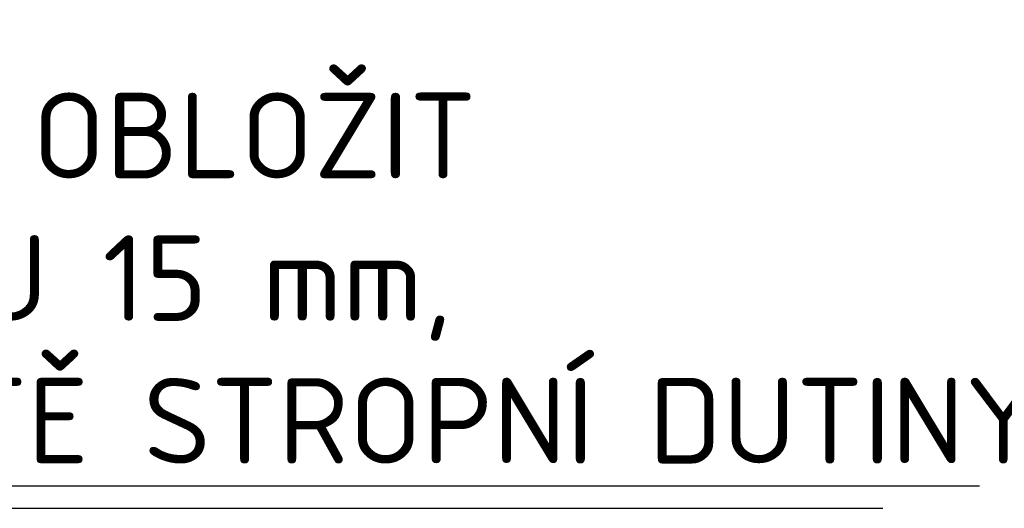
# Model space of a CAD drawing. Header units: millimetres. Extents: x -118752 to 407724, y -73278 to 155058.
# Tile 101 of 256: x -45514 to -44190, y 66184 to 66841. Entities that reach past the tile are written whole.
import ezdxf

# ---------------------------------------------------------------- set-up
doc = ezdxf.new("R2010")
doc.units = ezdxf.units.MM
doc.header["$LTSCALE"] = 10
doc.layers.add('CKTEXTY_MALE', color=3, linetype='Continuous', lineweight=18)
doc.styles.get("Standard").update_dxf_attribs({"font": 'isocpeur.ttf'})
doc.dimstyles.new('CADKON$7', dxfattribs={"dimscale": 100, "dimtxt": 2.5, "dimasz": 2.5, "dimexe": 1.8, "dimexo": 5, "dimgap": 0.6, "dimtad": 1, "dimrnd": 1, "dimtxsty": 'Standard', "dimblk1": 'OBLIQUE', "dimblk2": 'OBLIQUE', "dimsah": 1, "dimcen": 2.5, "dimadec": 1, "dimazin": 2, "dimtfac": 1, "dimtdec": 4, "dimtix": 1, "dimtmove": 0, "dimatfit": 3, "dimldrblk": 'DOTSMALL', "dimfxl": 5, "dimfxlon": 1, "dimtfill": 1, "dimtolj": 1, "dimarcsym": 0})

# ---------------------------------------------------------------- blocks, each defined once
blk = doc.blocks.new('_OBLIQUE')
at = {"color": 0, "linetype": 'ByBlock'}
blk.add_line((-0.5, -0.5), (0.5, 0.5), dxfattribs=at)

msp = doc.modelspace()

# ---------------------------------------------------------------- texts
at = {"layer": 'CKTEXTY_MALE', "insert": (-47512.563, 66244.02), "char_height": 115, "attachment_point": 7}
msp.add_mtext('VNITŘNÍ PROSTOR ŠACHTY OBLOŽIT\\PPROTIPOŘÁRNÍ SDK DESKOU 15 mm,\\PVYNECHAT OTVORY V MÍSTĚ STROPNÍ DUTINY', dxfattribs=at)

# ---------------------------------------------------------------- leaders
at = {"layer": 'CKTEXTY_MALE', "annotation_type": 0, "has_hookline": 1, "hookline_direction": 0, "text_width": 3289}
for points in [[(-49559.399, 66840.855), (-47642.563, 66214.02), (-47542.563, 66214.02)], [(-50456.302, 66765.8), (-47672.563, 66184.02)]]:
    msp.add_leader(points, dimstyle='CADKON$7', override={"dimscale": 50, "dimtxt": 2.3, "dimasz": 2, "dimfxl": 1, "dimfxlon": 0}, dxfattribs=at)

doc.saveas('drawing.dxf')
